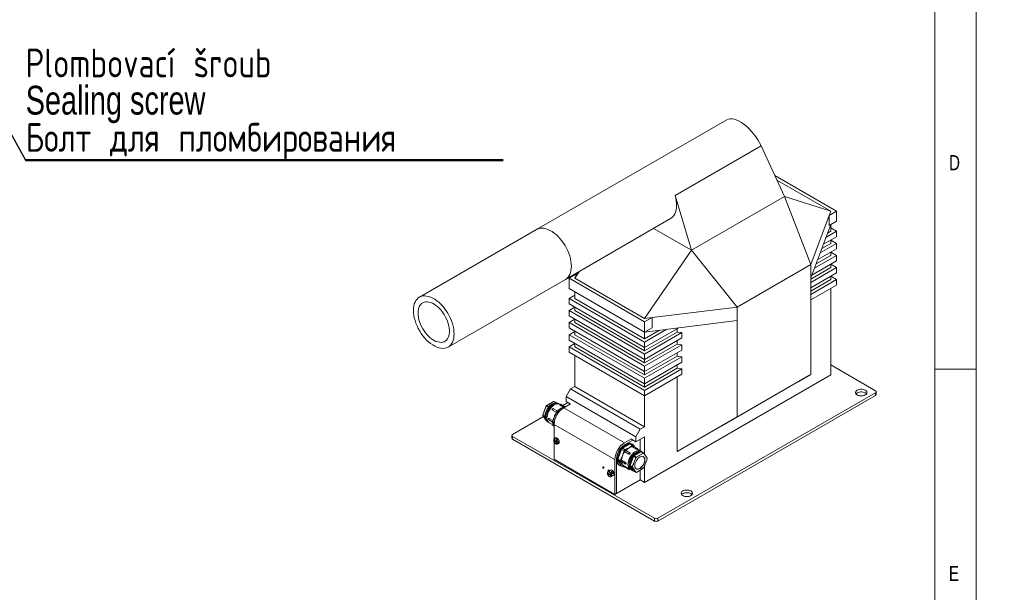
# Model space of a CAD drawing. Header units: millimetres. Extents: x 5 to 582, y 5 to 292.
# Tile 6 of 8: x 299 to 418, y 71 to 141. Entities that reach past the tile are written whole.
import ezdxf

# ---------------------------------------------------------------- set-up
doc = ezdxf.new("R2010")
doc.units = ezdxf.units.MM
doc.layers.add('KÓTY_DO_VÝKRESŮ_NA_WEB', color=7, linetype='Continuous', lineweight=40)
doc.styles.add('SLDTEXTSTYLE0', font='TXT', dxfattribs={"width": 0.75})
doc.styles.add('SLDTEXTSTYLE4', font='TXT', dxfattribs={"width": 0.75, "bigfont": 'bigfont'})
doc.dimstyles.new('SLDDIMSTYLE2', dxfattribs={"dimtxt": 0.18, "dimasz": 4, "dimexe": 0, "dimexo": 0.0625, "dimgap": 0, "dimtad": 0, "dimtih": 1, "dimtoh": 1, "dimdec": 0, "dimrnd": 1e-09, "dimzin": 0, "dimdsep": 46, "dimtxsty": 'Standard', "dimsah": 1, "dimcen": 0.09, "dimadec": 0, "dimazin": 0, "dimtfac": 4, "dimtdec": 0, "dimtofl": 0, "dimtmove": 0, "dimatfit": 3, "dimfxl": 1, "dimfrac": 2, "dimtolj": 1, "dimtzin": 0, "dimarcsym": 0})

# ---------------------------------------------------------------- blocks, each defined once
blk = doc.blocks.new('SW_NOTE_5')
at = {"layer": 'KÓTY_DO_VÝKRESŮ_NA_WEB', "color": 0}
for p, q in [((0, 0), (58.06, 0)), ((58.06, 0), (0, 0)), ((0, 0), (58.06, 0)), ((58.06, 0), (0, 0)), ((0, 0), (58.06, 0)), ((58.06, 0), (0, 0))]:
    blk.add_line(p, q, dxfattribs=at)
at = {"layer": 'KÓTY_DO_VÝKRESŮ_NA_WEB', "color": 0, "char_height": 3.5, "attachment_point": 1}
for s, insert, style in [('Plombovací šroub', (0.02, 13.57), 'SLDTEXTSTYLE4'), ('Sealing screw', (0.02, 9.05), 'SLDTEXTSTYLE0'), ('\\M+18441\\M+18480\\M+1847C\\M+18484 \\M+18474\\M+1847C\\M+18491 \\M+18481\\M+1847C\\M+18480\\M+1847D\\M+18471\\M+18479\\M+18482\\M+18480\\M+18472\\M+18470\\M+1847E\\M+18479\\M+18491', (0.02, 4.52), 'SLDTEXTSTYLE4')]:
    blk.add_mtext(s, dxfattribs=dict(at, insert=insert, style=style))

msp = doc.modelspace()

# ---------------------------------------------------------------- linework, layer by layer
at = {"color": 7, "linetype": 'Continuous', "lineweight": 0}
for p, q in [((415, 5), (415, 292)), ((410, 287), (410, 10)), ((410, 98.5), (415, 98.5))]:
    msp.add_line(p, q, dxfattribs=at)
at = {"color": 7, "linetype": 'Continuous', "lineweight": 15}
for p, q in [((384.703, 128.822), (361.572, 115.469)), ((378.404, 119.61), (388.876, 125.655)), ((391.712, 119.478), (388.876, 125.655)), ((390.54, 122.032), (398.041, 117.702)), ((397.334, 117.702), (390.795, 121.477)), ((378.404, 119.61), (380.399, 112.947)), ((391.712, 119.478), (380.399, 112.947)), ((391.712, 119.478), (394.923, 111.208)), ((397.334, 117.702), (391.712, 119.478)), ((397.334, 117.702), (397.141, 117.182)), ((397.141, 117.182), (398.041, 117.702)), ((398.041, 117.702), (398.041, 116.477)), ((365.072, 109.406), (377.87, 116.795)), ((394.923, 111.208), (397.141, 117.182)), ((397.141, 117.182), (397.141, 115.957)), ((397.141, 115.957), (398.041, 116.477)), ((361.572, 115.469), (347.317, 107.239)), ((380.399, 112.947), (375.802, 115.601)), ((394.923, 109.575), (397.334, 116.069)), ((396.755, 114.51), (398.041, 115.252)), ((396.948, 115.029), (397.334, 115.252)), ((397.334, 116.069), (397.334, 116.069)), ((397.334, 116.069), (397.334, 115.252)), ((397.334, 115.66), (398.041, 115.252)), ((398.041, 115.252), (398.041, 114.599)), ((396.061, 112.639), (398.041, 113.782)), ((396.254, 113.159), (397.334, 113.782)), ((396.447, 113.679), (398.041, 114.599)), ((397.334, 114.191), (397.334, 113.782)), ((397.334, 114.191), (398.041, 113.782)), ((398.041, 113.782), (398.041, 113.129)), ((380.399, 112.947), (374.706, 104.639)), ((385.956, 106.031), (380.399, 112.947)), ((395.752, 111.808), (398.041, 113.129)), ((397.334, 112.721), (397.334, 112.313)), ((397.334, 112.721), (398.041, 112.313)), ((395.058, 109.937), (398.041, 111.659)), ((395.367, 110.769), (398.041, 112.313)), ((395.559, 111.288), (397.334, 112.313)), ((398.041, 112.313), (398.041, 111.659)), ((366.807, 110.408), (366.221, 109.538)), ((366.414, 110.057), (366.472, 110.215)), ((385.956, 106.031), (394.923, 111.208)), ((394.923, 111.208), (394.923, 109.575)), ((394.923, 109.451), (397.334, 110.843)), ((394.923, 109.043), (398.041, 110.843)), ((394.923, 108.39), (398.041, 110.19)), ((397.334, 111.251), (397.334, 110.843)), ((397.334, 111.251), (398.041, 110.843)), ((398.041, 110.843), (398.041, 110.19)), ((350.817, 101.177), (365.072, 109.406)), ((366.414, 110.057), (365.514, 109.538)), ((365.514, 109.538), (374.706, 104.231)), ((365.514, 109.538), (365.514, 108.313)), ((366.221, 109.538), (366.414, 110.057)), ((366.221, 109.538), (374.706, 104.639)), ((394.923, 109.575), (394.923, 97.857)), ((394.923, 107.982), (397.334, 109.373)), ((394.923, 107.573), (398.041, 109.373)), ((397.334, 109.781), (397.334, 109.373)), ((397.334, 109.781), (398.041, 109.373)), ((398.041, 109.373), (398.041, 108.72)), ((365.514, 108.313), (374.706, 103.006)), ((366.221, 107.088), (366.221, 107.905)), ((366.221, 107.905), (366.221, 107.905)), ((394.923, 106.92), (398.041, 108.72)), ((397.334, 108.312), (397.334, 97.778)), ((366.221, 107.496), (365.514, 107.088)), ((365.514, 107.088), (374.706, 101.781)), ((365.514, 107.088), (365.514, 106.435)), ((366.221, 107.088), (374.706, 102.19)), ((365.514, 106.435), (374.706, 101.128)), ((366.221, 106.026), (365.514, 105.618)), ((365.514, 105.618), (374.706, 100.312)), ((365.514, 105.618), (365.514, 104.965)), ((366.221, 105.618), (366.221, 106.027)), ((366.221, 105.618), (374.706, 100.72)), ((375.606, 104.751), (385.956, 106.031)), ((385.956, 106.031), (385.956, 104.398)), ((365.514, 104.965), (374.706, 99.658)), ((366.221, 104.557), (365.514, 104.148)), ((366.221, 104.148), (366.221, 104.557)), ((374.706, 104.639), (375.606, 104.751)), ((375.606, 104.751), (374.706, 104.231)), ((374.706, 103.006), (385.956, 104.398)), ((374.706, 103.006), (374.706, 104.231)), ((375.606, 103.526), (375.606, 104.751)), ((385.956, 104.398), (385.956, 92.68)), ((365.514, 104.148), (374.706, 98.842)), ((365.514, 104.148), (365.514, 103.495)), ((365.514, 103.495), (374.706, 98.189)), ((366.221, 103.087), (365.514, 102.679)), ((366.221, 104.148), (374.706, 99.25)), ((366.221, 102.679), (366.221, 103.087)), ((375.606, 103.526), (374.706, 103.006)), ((378.847, 103.518), (374.706, 101.128)), ((377.407, 103.34), (374.706, 101.781)), ((376.507, 103.229), (374.706, 102.19)), ((374.706, 103.006), (374.706, 103.006)), ((374.706, 102.19), (374.706, 103.006)), ((378.666, 103.006), (374.706, 100.72)), ((378.666, 103.414), (378.666, 103.006)), ((378.666, 103.006), (379.249, 102.934)), ((365.514, 102.679), (374.706, 97.372)), ((365.514, 102.679), (365.514, 102.025)), ((365.514, 102.025), (374.706, 96.719)), ((366.221, 102.679), (374.706, 97.78)), ((379.249, 102.934), (374.706, 100.312)), ((379.249, 102.281), (374.706, 99.658)), ((374.706, 101.128), (374.706, 101.781)), ((378.666, 101.944), (378.666, 101.536)), ((379.249, 102.934), (379.249, 102.281)), ((366.221, 101.617), (365.514, 101.209)), ((365.514, 101.209), (374.706, 95.902)), ((365.514, 101.209), (365.514, 100.556)), ((366.221, 101.209), (366.221, 101.617)), ((366.221, 101.209), (374.706, 96.31)), ((378.666, 101.536), (374.706, 99.25)), ((379.249, 101.464), (374.706, 98.842)), ((374.706, 100.72), (374.706, 101.128)), ((379.249, 100.811), (374.706, 98.189)), ((378.666, 101.536), (379.249, 101.464)), ((379.249, 101.464), (379.249, 100.811)), ((365.514, 100.556), (374.706, 95.249)), ((366.221, 96.391), (366.221, 100.148)), ((374.706, 99.658), (374.706, 100.312)), ((378.666, 100.066), (374.706, 97.78)), ((379.249, 99.995), (374.706, 97.372)), ((374.706, 99.25), (374.706, 99.658)), ((378.666, 100.475), (378.666, 100.066)), ((378.666, 100.066), (379.249, 99.995)), ((379.249, 99.995), (379.249, 99.341)), ((379.249, 99.341), (374.706, 96.719)), ((374.706, 98.189), (374.706, 98.842)), ((378.666, 98.596), (374.706, 96.31)), ((379.249, 98.525), (374.706, 95.902)), ((374.706, 97.78), (374.706, 98.189)), ((378.666, 99.005), (378.666, 98.596)), ((378.666, 98.596), (379.249, 98.525)), ((379.249, 98.525), (379.249, 97.872)), ((402.779, 95.86), (397.334, 99.003)), ((379.249, 97.872), (374.706, 95.249)), ((397.334, 97.778), (374.706, 84.716)), ((374.706, 96.719), (374.706, 97.372)), ((378.666, 97.535), (378.666, 88.471)), ((386.197, 92.82), (394.682, 97.718)), ((392.561, 96.493), (394.682, 97.718)), ((394.923, 97.857), (393.374, 96.962)), ((394.923, 97.857), (394.682, 97.718)), ((365.16, 95.167), (365.691, 96.085)), ((365.691, 96.085), (366.221, 96.391)), ((365.691, 96.085), (374.176, 91.187)), ((366.221, 96.391), (374.706, 91.493)), ((374.706, 96.31), (374.706, 96.719)), ((374.706, 95.249), (374.706, 95.902)), ((378.666, 88.471), (393.374, 96.962)), ((384.076, 91.595), (392.561, 96.493)), ((392.561, 96.493), (392.561, 96.493)), ((365.16, 95.167), (373.646, 90.268)), ((365.16, 94.554), (365.16, 95.167)), ((374.706, 91.493), (374.706, 95.249)), ((376.333, 80.348), (402.779, 95.615)), ((376.333, 80.021), (402.779, 95.288)), ((402.779, 95.288), (402.779, 95.615)), ((402.866, 95.411), (402.866, 95.737)), ((362.743, 94.01), (362.319, 92.917)), ((362.75, 94.004), (362.325, 92.911)), ((362.793, 94.073), (362.746, 94.016)), ((363.017, 93.85), (362.75, 94.004)), ((362.801, 94.071), (362.755, 94.013)), ((362.755, 94.013), (363.023, 93.858)), ((363.647, 94.568), (362.798, 94.078)), ((363.07, 93.916), (362.801, 94.071)), ((363.657, 94.567), (362.808, 94.077)), ((362.808, 94.077), (363.076, 93.923)), ((363.047, 93.887), (363.023, 93.858)), ((363.07, 93.916), (363.047, 93.887)), ((363.512, 93.509), (363.495, 93.525)), ((363.512, 93.509), (363.959, 93.252)), ((364.07, 93.416), (363.622, 93.674)), ((363.922, 94.414), (363.657, 94.567)), ((363.705, 94.566), (363.659, 94.571)), ((363.664, 94.569), (363.933, 94.414)), ((363.71, 94.565), (363.664, 94.569)), ((363.979, 94.41), (363.71, 94.565)), ((363.982, 94.409), (363.713, 94.564)), ((363.956, 94.412), (363.933, 94.414)), ((363.979, 94.41), (363.956, 94.412)), ((364.078, 93.425), (363.978, 93.302)), ((364.102, 93.423), (363.996, 93.291)), ((364.285, 93.545), (364.08, 93.427)), ((364.31, 93.543), (364.102, 93.423)), ((364.102, 93.423), (364.31, 93.303)), ((364.25, 94.292), (364.144, 94.354)), ((364.435, 94.201), (364.398, 94.222)), ((364.428, 94.12), (364.854, 93.874)), ((364.983, 93.949), (364.541, 94.204)), ((364.624, 93.76), (364.578, 93.741)), ((364.761, 94.078), (365.373, 94.431)), ((364.994, 93.955), (364.789, 93.837)), ((365.022, 93.954), (364.814, 93.834)), ((364.873, 93.796), (365.708, 94.278)), ((364.873, 93.796), (372.262, 89.53)), ((365.114, 93.949), (365.009, 93.958)), ((365.022, 93.954), (365.084, 93.918)), ((365.128, 93.944), (365.022, 93.954)), ((365.128, 93.944), (365.129, 93.944)), ((365.16, 94.554), (365.674, 94.258)), ((358.655, 90.553), (362.405, 92.718)), ((362.318, 92.91), (362.318, 92.848)), ((362.321, 92.836), (362.663, 92.35)), ((362.592, 92.746), (362.323, 92.902)), ((362.323, 92.902), (362.323, 92.84)), ((362.323, 92.84), (362.592, 92.684)), ((362.325, 92.911), (362.593, 92.756)), ((362.593, 92.678), (362.325, 92.832)), ((362.325, 92.832), (362.66, 92.356)), ((362.592, 92.746), (362.592, 92.715)), ((362.592, 92.715), (362.592, 92.684)), ((363.063, 92.317), (363.522, 92.052)), ((363.562, 92.229), (363.116, 92.487)), ((363.624, 92.389), (363.523, 92.127)), ((363.64, 92.374), (363.537, 92.107)), ((363.624, 92.389), (363.624, 92.389)), ((363.978, 93.302), (363.877, 93.04)), ((363.996, 93.291), (363.893, 93.024)), ((363.996, 93.291), (364.207, 93.17)), ((378.666, 88.471), (385.956, 92.68)), ((384.076, 91.595), (386.197, 92.82)), ((386.197, 92.82), (385.956, 92.68)), ((362.859, 92.127), (362.965, 92.066)), ((363.099, 91.972), (363.706, 91.622)), ((363.522, 92.124), (363.522, 91.989)), ((363.522, 91.664), (363.706, 91.557)), ((363.527, 91.974), (363.63, 91.827)), ((363.537, 92.107), (363.721, 92)), ((363.537, 92.107), (363.537, 91.965)), ((363.537, 91.965), (363.709, 91.866)), ((363.537, 91.965), (363.64, 91.818)), ((363.706, 91.775), (371.096, 87.509)), ((363.706, 90.024), (363.706, 91.775)), ((374.176, 91.187), (373.646, 90.268)), ((374.706, 91.493), (374.176, 91.187)), ((358.567, 90.43), (358.567, 90.104)), ((375.908, 80.348), (358.655, 90.308)), ((358.655, 90.308), (358.655, 89.981)), ((358.655, 89.981), (375.908, 80.021)), ((363.671, 89.836), (364.212, 89.524)), ((364.056, 89.63), (363.685, 89.844)), ((363.828, 90.125), (363.742, 90.062)), ((372.262, 89.53), (373.098, 90.012)), ((373.275, 89.87), (372.262, 89.285)), ((373.098, 89.972), (373.646, 89.656)), ((373.646, 89.656), (374.706, 90.268)), ((373.646, 90.268), (373.646, 89.656)), ((374.158, 88.588), (374.158, 89.952)), ((374.706, 88.127), (374.706, 90.268)), ((363.685, 89.746), (364.056, 89.532)), ((363.706, 87.53), (363.706, 89.62)), ((364.13, 89.39), (364.228, 89.433)), ((371.902, 88.728), (371.442, 87.543)), ((372.008, 88.86), (371.902, 88.728)), ((372.22, 88.544), (371.902, 88.728)), ((372.927, 89.39), (372.008, 88.86)), ((372.326, 88.676), (372.008, 88.86)), ((372.22, 88.544), (372.326, 88.676)), ((372.371, 88.62), (372.281, 88.509)), ((372.326, 88.676), (372.533, 88.795)), ((372.569, 88.734), (372.371, 88.62)), ((372.907, 88.314), (372.412, 88.6)), ((373.033, 89.381), (372.927, 89.39)), ((373.245, 89.207), (372.927, 89.39)), ((373.351, 89.197), (373.033, 89.381)), ((373.038, 89.087), (373.245, 89.207)), ((373.271, 89.14), (373.073, 89.026)), ((373.217, 89.363), (373.118, 89.42)), ((373.218, 89.046), (373.713, 88.76)), ((373.245, 89.207), (373.351, 89.197)), ((373.361, 89.132), (373.271, 89.14)), ((373.825, 88.845), (373.33, 89.13)), ((373.383, 89.1), (373.361, 89.132)), ((373.451, 89.061), (373.362, 89.187)), ((374.248, 88.536), (373.875, 88.752)), ((363.706, 87.53), (371.096, 83.264)), ((371.096, 83.264), (371.096, 87.509)), ((371.308, 87.631), (371.308, 83.386)), ((371.76, 87.359), (371.442, 87.543)), ((371.442, 87.543), (371.442, 87.402)), ((371.442, 87.402), (371.902, 86.748)), ((371.76, 87.218), (371.442, 87.402)), ((371.76, 87.359), (371.864, 87.626)), ((371.93, 87.603), (371.831, 87.348)), ((372.4, 87.127), (371.905, 87.413)), ((372.116, 88.277), (372.22, 88.544)), ((372.281, 88.509), (372.182, 88.254)), ((372.302, 88.435), (372.797, 88.15)), ((372.939, 86.784), (373.363, 87.877)), ((373.208, 86.629), (373.632, 87.722)), ((373.658, 87.713), (373.234, 86.619)), ((373.632, 87.722), (373.363, 87.877)), ((373.368, 87.886), (373.392, 87.915)), ((373.368, 87.886), (373.637, 87.731)), ((373.392, 87.915), (373.415, 87.944)), ((373.684, 87.789), (373.415, 87.944)), ((373.422, 87.95), (374.27, 88.44)), ((373.422, 87.95), (373.691, 87.795)), ((373.637, 87.731), (373.684, 87.789)), ((373.705, 87.77), (373.658, 87.713)), ((373.691, 87.795), (374.539, 88.285)), ((374.553, 88.26), (373.705, 87.77)), ((374.539, 88.285), (374.27, 88.44)), ((374.278, 88.442), (374.546, 88.287)), ((374.278, 88.442), (374.301, 88.44)), ((374.301, 88.44), (374.324, 88.438)), ((374.593, 88.282), (374.324, 88.438)), ((374.596, 88.282), (374.327, 88.437)), ((374.489, 88.382), (374.383, 88.443)), ((374.546, 88.287), (374.593, 88.282)), ((374.6, 88.256), (374.553, 88.26)), ((375.024, 87.652), (374.6, 88.256)), ((374.6, 86.497), (375.024, 87.591)), ((375.026, 87.672), (374.602, 88.276)), ((374.604, 86.498), (375.028, 87.591)), ((375.024, 87.591), (375.024, 87.652)), ((375.03, 87.599), (375.03, 87.661)), ((370.586, 86.209), (370.518, 86.17)), ((371.618, 86.822), (371.717, 86.765)), ((371.76, 87.218), (371.76, 87.359)), ((371.864, 87.07), (371.76, 87.218)), ((371.831, 87.348), (371.831, 87.229)), ((371.831, 87.229), (371.93, 87.088)), ((371.852, 87.243), (372.347, 86.957)), ((372.22, 86.564), (371.902, 86.748)), ((372.22, 86.564), (372.116, 86.711)), ((372.171, 86.735), (372.949, 86.286)), ((372.182, 86.729), (372.281, 86.588)), ((372.234, 86.56), (372.339, 86.55)), ((372.281, 86.588), (372.32, 86.585)), ((372.312, 86.59), (372.807, 86.304)), ((372.354, 86.554), (372.364, 86.559)), ((373.206, 86.619), (372.937, 86.774)), ((372.937, 86.743), (372.937, 86.774)), ((372.937, 86.712), (372.937, 86.743)), ((372.937, 86.712), (373.206, 86.557)), ((372.939, 86.784), (373.208, 86.629)), ((373.208, 86.55), (372.939, 86.705)), ((373.363, 86.102), (372.939, 86.705)), ((373.097, 86.216), (373.203, 86.155)), ((373.206, 86.557), (373.206, 86.619)), ((373.632, 85.947), (373.208, 86.55)), ((373.234, 86.619), (373.234, 86.557)), ((373.234, 86.557), (373.658, 85.954)), ((373.701, 85.94), (374.549, 86.43)), ((373.705, 85.95), (374.553, 86.439)), ((374.158, 85.032), (374.158, 86.205)), ((374.553, 86.439), (374.6, 86.497)), ((374.555, 86.435), (374.601, 86.493)), ((374.706, 84.716), (374.706, 86.761)), ((370.178, 85.884), (370.637, 85.619)), ((370.178, 85.802), (370.242, 85.839)), ((370.178, 85.786), (370.637, 85.521)), ((370.242, 85.839), (370.241, 85.848)), ((370.242, 85.839), (370.73, 85.557)), ((370.344, 86.069), (370.247, 86.014)), ((370.597, 85.407), (370.694, 85.463)), ((370.73, 85.655), (370.666, 85.619)), ((370.666, 85.521), (370.73, 85.557)), ((370.868, 85.564), (370.936, 85.603)), ((371.308, 83.386), (374.158, 85.032)), ((373.363, 86.102), (373.632, 85.947)), ((373.366, 86.1), (373.634, 85.945)), ((373.642, 85.942), (373.689, 85.938)), ((373.658, 85.954), (373.705, 85.95)), ((374.158, 85.032), (374.706, 84.716)), ((371.308, 83.386), (371.096, 83.264)), ((375.908, 80.021), (375.908, 80.348)), ((376.333, 80.348), (376.333, 80.021))]:
    msp.add_line(p, q, dxfattribs=at)
at = {"color": 7, "linetype": 'Continuous', "lineweight": 15, "flags": 128}
for points in [[(378.404, 119.61), (378.489, 119.29), (378.549, 118.975), (378.585, 118.67), (378.595, 118.376), (378.581, 118.096), (378.542, 117.835), (378.477, 117.593), (378.389, 117.374), (378.278, 117.181), (378.145, 117.014), (377.992, 116.875), (377.87, 116.795)], [(361.572, 115.469), (361.617, 115.493), (361.807, 115.572), (362.013, 115.619), (362.232, 115.632), (362.462, 115.614), (362.702, 115.562), (362.947, 115.479), (363.197, 115.364), (363.447, 115.219), (363.697, 115.046), (363.942, 114.846), (364.182, 114.621), (364.412, 114.374), (364.631, 114.107), (364.837, 113.823), (365.027, 113.524), (365.2, 113.215), (365.353, 112.897), (365.486, 112.575), (365.596, 112.252), (365.683, 111.93), (365.746, 111.613), (365.784, 111.305), (365.797, 111.009), (365.784, 110.727), (365.746, 110.463), (365.683, 110.219), (365.596, 109.997), (365.486, 109.801), (365.353, 109.632), (365.2, 109.492), (365.072, 109.406)], [(365.797, 111.009), (365.784, 111.305), (365.746, 111.613), (365.683, 111.93), (365.596, 112.252), (365.486, 112.575), (365.353, 112.897), (365.2, 113.215), (365.027, 113.524), (364.837, 113.823), (364.631, 114.107), (364.412, 114.374), (364.182, 114.621), (363.942, 114.846), (363.697, 115.046), (363.447, 115.219), (363.197, 115.364), (362.947, 115.479), (362.702, 115.562), (362.462, 115.614), (362.232, 115.632), (362.013, 115.619), (361.807, 115.572), (361.617, 115.493), (361.572, 115.469)], [(365.072, 109.406), (365.2, 109.492), (365.353, 109.632), (365.486, 109.801), (365.596, 109.997), (365.683, 110.219), (365.746, 110.463), (365.784, 110.727), (365.797, 111.009)], [(346.592, 105.637), (346.605, 105.919), (346.643, 106.183), (346.705, 106.427), (346.792, 106.648), (346.903, 106.844), (347.035, 107.013), (347.189, 107.154), (347.362, 107.264), (347.552, 107.343), (347.758, 107.389), (347.977, 107.403), (348.207, 107.384), (348.446, 107.333), (348.692, 107.249), (348.941, 107.135), (349.192, 106.99), (349.441, 106.817), (349.687, 106.617), (349.926, 106.392), (350.157, 106.145), (350.376, 105.878), (350.582, 105.593), (350.772, 105.295), (350.945, 104.986), (351.098, 104.668), (351.231, 104.346), (351.341, 104.022), (351.428, 103.7), (351.491, 103.384), (351.529, 103.076), (351.542, 102.779), (351.529, 102.498), (351.491, 102.233), (351.428, 101.989), (351.341, 101.768), (351.231, 101.572), (351.098, 101.403), (350.945, 101.262), (350.772, 101.152), (350.582, 101.074), (350.376, 101.027), (350.157, 101.013), (349.926, 101.032), (349.687, 101.083), (349.441, 101.167), (349.192, 101.281), (348.941, 101.426), (348.692, 101.599), (348.446, 101.8), (348.207, 102.024), (347.977, 102.271), (347.758, 102.538), (347.552, 102.823), (347.362, 103.121), (347.189, 103.431), (347.035, 103.748), (346.903, 104.07), (346.792, 104.394), (346.705, 104.716), (346.643, 105.032), (346.605, 105.34), (346.592, 105.637)], [(347.158, 105.31), (347.17, 105.554), (347.207, 105.781), (347.269, 105.987), (347.353, 106.17), (347.461, 106.327), (347.589, 106.457), (347.736, 106.557), (347.901, 106.627), (348.081, 106.665), (348.274, 106.671), (348.477, 106.645), (348.688, 106.588), (348.903, 106.499), (349.121, 106.38), (349.338, 106.233), (349.552, 106.06), (349.759, 105.863), (349.958, 105.644), (350.144, 105.406), (350.317, 105.152), (350.473, 104.887), (350.611, 104.612), (350.729, 104.332), (350.825, 104.051), (350.899, 103.772), (350.948, 103.498), (350.973, 103.234), (350.973, 102.982), (350.948, 102.746), (350.899, 102.529), (350.825, 102.335), (350.729, 102.164), (350.611, 102.021), (350.473, 101.905), (350.317, 101.82), (350.144, 101.766), (349.958, 101.744), (349.759, 101.754), (349.552, 101.796), (349.338, 101.869), (349.121, 101.973), (348.903, 102.106), (348.688, 102.266), (348.477, 102.452), (348.274, 102.66), (348.081, 102.889), (347.901, 103.135), (347.736, 103.395), (347.589, 103.666), (347.461, 103.943), (347.353, 104.224), (347.269, 104.505), (347.207, 104.782), (347.17, 105.052), (347.158, 105.31)], [(400.551, 95.921), (400.453, 95.85), (400.385, 95.769), (400.351, 95.68), (400.351, 95.59), (400.385, 95.502), (400.453, 95.42), (400.551, 95.349), (400.674, 95.293), (400.815, 95.254), (400.968, 95.234), (401.125, 95.234), (401.277, 95.254), (401.419, 95.293), (401.541, 95.349), (401.639, 95.42), (401.707, 95.502), (401.742, 95.59), (401.742, 95.68), (401.707, 95.769), (401.639, 95.85), (401.541, 95.921), (401.419, 95.977), (401.277, 96.016), (401.125, 96.037), (400.968, 96.037), (400.815, 96.016), (400.674, 95.977), (400.551, 95.921)], [(400.551, 95.594), (400.453, 95.523), (400.406, 95.472)], [(401.686, 95.472), (401.639, 95.523), (401.541, 95.594), (401.419, 95.651), (401.277, 95.69), (401.125, 95.71), (400.968, 95.71), (400.815, 95.69), (400.674, 95.651), (400.551, 95.594)], [(364.289, 94.267), (364.223, 94.307), (364.105, 94.345), (363.972, 94.351), (363.83, 94.325), (363.682, 94.268), (363.532, 94.182), (363.384, 94.068), (363.242, 93.929), (363.11, 93.771), (362.992, 93.596), (362.89, 93.41), (362.808, 93.217), (362.748, 93.023), (362.711, 92.834), (362.698, 92.654), (362.711, 92.489), (362.748, 92.342), (362.808, 92.218), (362.89, 92.12), (362.992, 92.051), (363.006, 92.045)], [(362.75, 94.004), (362.747, 94.006), (362.745, 94.007), (362.744, 94.009), (362.743, 94.01), (362.743, 94.01)], [(362.801, 94.071), (362.799, 94.072), (362.796, 94.073), (362.795, 94.074), (362.793, 94.074), (362.793, 94.073)], [(363.099, 91.972), (363.024, 92.027), (362.941, 92.126), (362.88, 92.251), (362.843, 92.4), (362.83, 92.567), (362.843, 92.749), (362.88, 92.94), (362.941, 93.136), (363.024, 93.33), (363.127, 93.519), (363.246, 93.695), (363.38, 93.856), (363.523, 93.995), (363.673, 94.111), (363.825, 94.198), (363.974, 94.256), (364.118, 94.282), (364.251, 94.275), (364.371, 94.237), (364.398, 94.222)], [(363.622, 93.674), (363.617, 93.677), (363.592, 93.677), (363.564, 93.664), (363.537, 93.638), (363.516, 93.604), (363.504, 93.568), (363.502, 93.534), (363.512, 93.509)], [(363.659, 94.571), (363.661, 94.57), (363.664, 94.569)], [(363.71, 94.565), (363.707, 94.566), (363.705, 94.566)], [(364.144, 94.354), (364.073, 94.386), (363.982, 94.409)], [(364.285, 93.545), (364.285, 93.545), (364.284, 93.545)], [(364.541, 94.204), (364.526, 94.209), (364.499, 94.204), (364.471, 94.185), (364.446, 94.155), (364.428, 94.12)], [(362.325, 92.832), (362.323, 92.834), (362.321, 92.836)], [(363.116, 92.487), (363.088, 92.466), (363.064, 92.434), (363.048, 92.398), (363.042, 92.363), (363.048, 92.334), (363.063, 92.317)], [(363.64, 92.374), (363.634, 92.378), (363.629, 92.381), (363.626, 92.385), (363.624, 92.387), (363.624, 92.389)], [(363.473, 91.757), (363.472, 91.755), (363.472, 91.75)], [(363.64, 91.818), (363.634, 91.823), (363.63, 91.827)], [(363.671, 89.836), (363.669, 89.849), (363.669, 89.856)], [(364.056, 89.63), (364.032, 89.712), (363.989, 89.792), (363.934, 89.859), (363.871, 89.908), (363.808, 89.932), (363.752, 89.929), (363.71, 89.898), (363.685, 89.844)], [(363.743, 90.062), (363.787, 90.083), (363.863, 90.084), (363.948, 90.05), (364.033, 89.986), (364.11, 89.897), (364.17, 89.791), (364.209, 89.68), (364.223, 89.574)], [(364.323, 89.623), (364.311, 89.727), (364.274, 89.835), (364.217, 89.94), (364.144, 90.031), (364.062, 90.1), (363.977, 90.141), (363.899, 90.151), (363.833, 90.128), (363.828, 90.125)], [(363.685, 89.746), (363.71, 89.664), (363.752, 89.585), (363.808, 89.517), (363.871, 89.469), (363.934, 89.445), (363.989, 89.448), (364.032, 89.478), (364.056, 89.532)], [(373.118, 89.42), (373.011, 89.467), (372.875, 89.49), (372.727, 89.481), (372.57, 89.44), (372.409, 89.369), (372.247, 89.268), (372.087, 89.14), (371.934, 88.988), (371.792, 88.817), (371.663, 88.628), (371.55, 88.428), (371.457, 88.221), (371.385, 88.011), (371.336, 87.804), (371.311, 87.605), (371.311, 87.417), (371.336, 87.246), (371.385, 87.096), (371.457, 86.969), (371.55, 86.87), (371.618, 86.822)], [(373.467, 89.052), (373.418, 89.156), (373.335, 89.27), (373.232, 89.355), (373.11, 89.409), (372.974, 89.433), (372.826, 89.424), (372.669, 89.383), (372.508, 89.312), (372.346, 89.211), (372.186, 89.083), (372.033, 88.931), (371.891, 88.759), (371.762, 88.571), (371.649, 88.371), (371.556, 88.164), (371.484, 87.954), (371.435, 87.747), (371.41, 87.547), (371.41, 87.36), (371.435, 87.189), (371.484, 87.038), (371.556, 86.912), (371.649, 86.813), (371.762, 86.742), (371.891, 86.703), (371.993, 86.695)], [(372.412, 88.6), (372.406, 88.603), (372.381, 88.603), (372.353, 88.59), (372.326, 88.564), (372.305, 88.53), (372.293, 88.494), (372.292, 88.46), (372.302, 88.435)], [(374.342, 88.464), (374.324, 88.481), (374.221, 88.551), (374.101, 88.589), (373.968, 88.595), (373.824, 88.569), (373.675, 88.512), (373.523, 88.424), (373.373, 88.309), (373.23, 88.169), (373.096, 88.009), (372.977, 87.832), (372.874, 87.644), (372.791, 87.45), (372.73, 87.254), (372.693, 87.063), (372.68, 86.881), (372.693, 86.713), (372.73, 86.565), (372.791, 86.44), (372.874, 86.341), (372.977, 86.272), (373.059, 86.241)], [(373.33, 89.13), (373.316, 89.135), (373.289, 89.13), (373.261, 89.111), (373.236, 89.081), (373.218, 89.046)], [(373.713, 88.76), (373.731, 88.796), (373.756, 88.825), (373.784, 88.844), (373.811, 88.849), (373.825, 88.845)], [(371.905, 87.413), (371.877, 87.392), (371.853, 87.36), (371.837, 87.324), (371.832, 87.289), (371.837, 87.26), (371.852, 87.243)], [(372.797, 88.15), (372.787, 88.175), (372.788, 88.208), (372.8, 88.244), (372.821, 88.278), (372.848, 88.304), (372.876, 88.318), (372.901, 88.317), (372.907, 88.314)], [(373.725, 88.37), (373.703, 88.361), (373.564, 88.288), (373.426, 88.187), (373.293, 88.06), (373.17, 87.913), (373.061, 87.75), (372.969, 87.576), (372.898, 87.396), (372.849, 87.217), (372.824, 87.044), (372.824, 86.883), (372.831, 86.822)], [(372.831, 86.805), (372.844, 86.985), (372.88, 87.174), (372.941, 87.367), (373.023, 87.56), (373.124, 87.746), (373.243, 87.921), (373.375, 88.08), (373.517, 88.218), (373.665, 88.332), (373.815, 88.419), (373.963, 88.476), (374.105, 88.502), (374.237, 88.495), (374.356, 88.457), (374.383, 88.443)], [(373.514, 86.75), (373.526, 86.9), (373.564, 87.059), (373.624, 87.219), (373.705, 87.375), (373.804, 87.52), (373.915, 87.648), (374.036, 87.753), (374.16, 87.832), (374.283, 87.882), (374.4, 87.899), (374.506, 87.884), (374.596, 87.837), (374.667, 87.76), (374.716, 87.656), (374.741, 87.53), (374.741, 87.386), (374.716, 87.231), (374.667, 87.071), (374.596, 86.912), (374.506, 86.761), (374.4, 86.624), (374.283, 86.506), (374.16, 86.413), (374.036, 86.349), (373.915, 86.315), (373.804, 86.314), (373.705, 86.345), (373.624, 86.408), (373.564, 86.498), (373.526, 86.614), (373.514, 86.75)], [(373.514, 86.766), (373.527, 86.629), (373.566, 86.514), (373.629, 86.424), (373.713, 86.365), (373.814, 86.338), (373.929, 86.346), (374.052, 86.387), (374.178, 86.459), (374.301, 86.56), (374.415, 86.685), (374.517, 86.829), (374.601, 86.986), (374.664, 87.148), (374.703, 87.308), (374.716, 87.46), (374.703, 87.597), (374.664, 87.712), (374.601, 87.802), (374.517, 87.861), (374.415, 87.888), (374.301, 87.88), (374.178, 87.84), (374.122, 87.811)], [(375.028, 87.591), (375.028, 87.591), (375.028, 87.591), (375.026, 87.59), (375.024, 87.591)], [(369.756, 86.479), (369.75, 86.511), (369.736, 86.545), (369.714, 86.574), (369.688, 86.595), (369.663, 86.604), (369.641, 86.6), (369.626, 86.583), (369.621, 86.556), (369.626, 86.524), (369.641, 86.49), (369.663, 86.461), (369.688, 86.44), (369.714, 86.431), (369.736, 86.435), (369.75, 86.452), (369.756, 86.479)], [(370.406, 86.103), (370.401, 86.136), (370.386, 86.17), (370.365, 86.199), (370.339, 86.22), (370.313, 86.229), (370.291, 86.224), (370.277, 86.208), (370.272, 86.181), (370.277, 86.148), (370.291, 86.115), (370.313, 86.085), (370.337, 86.066)], [(370.586, 86.209), (370.594, 86.213), (370.662, 86.225), (370.741, 86.203), (370.822, 86.148), (370.897, 86.067), (370.957, 85.969), (370.996, 85.864), (371.009, 85.763)], [(372.347, 86.957), (372.332, 86.975), (372.327, 87.003), (372.332, 87.038), (372.348, 87.075), (372.372, 87.106), (372.4, 87.127)], [(373.365, 86.1), (373.275, 86.122), (373.193, 86.161), (373.12, 86.217), (373.059, 86.289), (373.009, 86.375), (372.972, 86.475), (372.948, 86.587), (372.938, 86.708)], [(374.553, 86.439), (374.554, 86.438), (374.555, 86.436), (374.555, 86.435), (374.555, 86.435)], [(374.6, 86.497), (374.602, 86.497), (374.603, 86.497), (374.604, 86.498), (374.604, 86.498)], [(374.601, 86.493), (374.601, 86.493), (374.601, 86.494), (374.601, 86.495), (374.6, 86.497)], [(370.178, 85.9), (370.208, 85.977), (370.263, 86.021), (370.337, 86.028), (370.422, 85.996), (370.507, 85.93), (370.581, 85.837), (370.637, 85.729), (370.666, 85.619)], [(370.637, 85.619), (370.609, 85.722), (370.557, 85.823), (370.487, 85.91), (370.408, 85.972), (370.329, 86.001), (370.259, 85.996), (370.207, 85.955), (370.178, 85.884)], [(370.178, 85.786), (370.207, 85.682), (370.259, 85.581), (370.329, 85.495), (370.408, 85.433), (370.487, 85.403), (370.557, 85.409), (370.609, 85.45), (370.637, 85.521)], [(370.666, 85.521), (370.637, 85.444), (370.597, 85.407)], [(379.338, 83.675), (379.24, 83.604), (379.172, 83.522), (379.137, 83.434), (379.137, 83.344), (379.172, 83.255), (379.24, 83.174), (379.338, 83.103), (379.461, 83.047), (379.602, 83.008), (379.755, 82.987), (379.911, 82.987), (380.064, 83.008), (380.205, 83.047), (380.328, 83.103), (380.426, 83.174), (380.494, 83.255), (380.529, 83.344), (380.529, 83.434), (380.494, 83.522), (380.426, 83.604), (380.328, 83.675), (380.205, 83.731), (380.064, 83.77), (379.911, 83.791), (379.755, 83.791), (379.602, 83.77), (379.461, 83.731), (379.338, 83.675)], [(379.338, 83.348), (379.24, 83.277), (379.193, 83.226)], [(380.473, 83.226), (380.426, 83.277), (380.328, 83.348), (380.205, 83.404), (380.064, 83.444), (379.911, 83.464), (379.755, 83.464), (379.602, 83.444), (379.461, 83.404), (379.338, 83.348)]]:
    msp.add_lwpolyline(points, dxfattribs=at)
at = {"color": 7, "linetype": 'Continuous', "lineweight": 15}
for centre, radius, start, end in [((402.732, 95.737), 0.131, 290.78342, 69.21658), ((402.716, 95.425), 0.151, 294.37466, 354.3052), ((364.574, 92.616), 1.986, 141.47407, 176.11457), ((362.762, 94.003), 0.02, 141.20543, 158.79432), ((362.748, 94.006), 0.0101, 47.89856, 99.75907), ((362.781, 93.992), 0.0342, 141.2895, 158.7105), ((362.808, 94.061), 0.02, 119.99731, 141.20543), ((362.802, 94.069), 0.0101, 54.38242, 114.30712), ((362.822, 94.055), 0.026, 121.1059, 142.02127), ((364.451, 92.692), 1.618, 118.47584, 181.52954), ((364.681, 92.573), 2.097, 141.20705, 142.36685), ((363.05, 93.837), 0.034, 141.26937, 150.33987), ((364.652, 92.596), 2.06, 140.03373, 141.20724), ((363.093, 93.897), 0.0295, 131.39814, 141.36828), ((364.036, 93.24), 1.178, 95.20563, 144.789), ((363.572, 93.588), 0.1, 60.00269, 180), ((363.572, 93.588), 0.1, 180, 218.637), ((363.657, 94.551), 0.02, 84.89048, 119.99731), ((363.651, 94.559), 0.0101, 54.38242, 114.30712), ((363.663, 94.557), 0.0123, 87.64224, 122.34928), ((363.703, 94.546), 0.02, 60.00269, 84.89048), ((366.221, 91.67), 2.517, 122.38686, 177.61314), ((363.71, 94.558), 0.00707, 60.33067, 85.35646), ((363.932, 94.404), 0.0099, 85.66105, 106.33709), ((363.909, 93.884), 0.529, 84.90167, 87.80503), ((363.911, 93.907), 0.506, 81.91034, 84.90114), ((363.978, 94.403), 0.00705, 59.42909, 85.37958), ((364.295, 93.522), 0.0251, 54.38242, 114.30712), ((364.491, 94.118), 0.1, 60.00269, 159.57367), ((365.205, 92.539), 1.353, 120.10497, 126.54837), ((365.086, 92.744), 1.115, 114.19863, 120.10242), ((364.8, 93.815), 0.0239, 52.67196, 116.7049), ((362.338, 92.91), 0.02, 158.79432, 180), ((362.328, 92.911), 0.0101, 185.6948, 245.62534), ((362.338, 92.848), 0.02, 180, 215.10067), ((362.328, 92.849), 0.0101, 185.6948, 245.62534), ((362.329, 92.92), 0.0101, 200.26329, 252.1043), ((362.35, 92.901), 0.026, 157.97884, 178.89185), ((362.336, 92.839), 0.0123, 177.64852, 212.3492), ((363.193, 92.628), 0.602, 174.9969, 236.29997), ((363.835, 92.715), 1.243, 178.34955, 179.99314), ((362.615, 92.746), 0.0227, 167.75907, 179.63237), ((363.774, 92.715), 1.182, 179.99279, 181.69266), ((362.607, 92.684), 0.0152, 179.45044, 194.98331), ((363.113, 92.404), 0.1, 118.37641, 180), ((363.113, 92.404), 0.1, 180, 240.00269), ((365.6, 91.993), 2.005, 158.74865, 164.01103), ((365.759, 91.931), 2.176, 153.49433, 158.76239), ((363.9, 93.048), 0.0254, 200.26329, 252.1043), ((363.572, 91.75), 0.1, 180, 240.00269), ((363.565, 91.713), 0.0651, 157.0873, 228.6771), ((358.717, 90.119), 0.151, 185.6948, 245.62534), ((358.702, 90.43), 0.131, 110.78342, 249.21658), ((364.041, 89.551), 0.184, 298.88555, 7.34118), ((363.851, 89.573), 0.364, 352.2681, 7.7319), ((364.134, 89.6), 0.191, 299.49444, 6.98558), ((373.611, 87.404), 2.517, 122.38686, 177.61314), ((373.371, 87.542), 2.066, 122.4764, 177.5236), ((373.833, 87.344), 1.879, 132.29531, 138.56956), ((372.492, 88.731), 0.0768, 2.60548, 57.39452), ((373.57, 87.643), 1.481, 120.38331, 132.54904), ((373.319, 88.077), 0.98, 104.54787, 120.58059), ((372.997, 89.022), 0.0768, 2.60548, 57.39452), ((373.237, 88.376), 0.67, 91.6897, 104.1782), ((373.775, 88.758), 0.1, 0, 60.00269), ((373.775, 88.758), 0.1, 337.9832, 0), ((371.959, 87.792), 0.191, 240.10954, 261.22207), ((373.427, 87.312), 1.525, 168.97756, 176.18915), ((373.803, 87.235), 1.909, 158.6208, 168.88704), ((374.083, 87.13), 2.208, 149.41214, 158.72818), ((372.211, 88.442), 0.191, 240.10954, 261.22207), ((374.098, 87.124), 2.224, 143.85843, 149.46549), ((372.857, 88.228), 0.1, 31.88194, 60.00269), ((374.919, 86.644), 1.986, 141.47407, 176.11457), ((373.395, 87.865), 0.0339, 150.26104, 158.73607), ((373.395, 87.865), 0.034, 141.26937, 150.33987), ((373.438, 87.925), 0.0295, 131.39814, 141.36828), ((374.381, 87.268), 1.178, 95.20563, 144.789), ((373.433, 87.931), 0.0224, 120.32228, 131.48643), ((373.664, 87.709), 0.0342, 141.2895, 158.7105), ((373.67, 87.788), 0.0763, 240.10954, 261.22207), ((373.599, 87.665), 0.0763, 38.77055, 59.89559), ((373.704, 87.773), 0.026, 121.1059, 142.02127), ((373.645, 87.723), 0.0763, 38.77055, 59.89559), ((373.674, 87.769), 0.0307, 2.60548, 57.39452), ((374.278, 88.427), 0.0154, 106.12109, 120.47042), ((374.277, 88.432), 0.0099, 85.66105, 106.33709), ((374.323, 88.431), 0.00705, 59.42909, 85.37958), ((374.254, 87.974), 0.468, 23.17585, 81.04967), ((374.546, 88.274), 0.0123, 87.64224, 122.34928), ((374.523, 88.259), 0.0307, 2.60548, 57.39452), ((374.533, 88.269), 0.0217, 336.02383, 53.97678), ((374.58, 88.265), 0.0217, 336.02383, 53.97678), ((374.592, 88.275), 0.00707, 60.33067, 85.35646), ((374.586, 88.264), 0.02, 35.10067, 60.00269), ((374.588, 88.267), 0.0166, 316.88143, 30.23219), ((375.013, 87.664), 0.016, 315.38305, 31.73057), ((375.02, 87.662), 0.0101, 294.37466, 354.3052), ((375.02, 87.6), 0.0101, 294.37466, 354.3052), ((375.01, 87.661), 0.02, 0, 35.10067), ((375.01, 87.599), 0.02, 338.79432, 0), ((371.886, 87.12), 0.0543, 246.02796, 323.97431), ((372.818, 87.306), 0.914, 185.96248, 193.77066), ((372.56, 87.235), 0.647, 193.13013, 214.28691), ((372.403, 87.131), 0.459, 214.61115, 239.69687), ((372.138, 86.761), 0.0543, 246.02796, 323.97431), ((372.355, 86.639), 0.0651, 157.0873, 228.6771), ((372.397, 87.044), 0.1, 240.00269, 301.4197), ((372.85, 86.353), 0.0651, 157.0873, 228.6771), ((372.857, 86.391), 0.1, 240.00269, 303.74792), ((373.48, 86.744), 0.651, 174.61616, 234.07166), ((372.96, 86.774), 0.0227, 167.75907, 179.63237), ((372.952, 86.712), 0.0152, 179.45044, 194.98331), ((372.967, 86.773), 0.0297, 158.65582, 167.91213), ((372.947, 86.711), 0.00976, 194.94883, 214.42999), ((373.232, 86.619), 0.026, 157.97884, 178.89185), ((373.22, 86.647), 0.0307, 242.60967, 297.39033), ((373.22, 86.585), 0.0307, 242.60967, 297.39033), ((373.218, 86.557), 0.0123, 177.64852, 212.3492), ((373.246, 86.695), 0.0763, 240.10954, 261.22207), ((373.217, 86.57), 0.0217, 246.02796, 323.97431), ((374.543, 86.438), 0.00986, 305.01333, 6.29885), ((374.539, 86.448), 0.02, 299.99731, 321.20543), ((374.586, 86.505), 0.02, 321.20543, 338.79432), ((370.404, 85.606), 0.329, 351.43091, 8.56909), ((370.842, 85.743), 0.168, 304.16563, 7.14655), ((373.369, 86.106), 0.00709, 214.65756, 238.77404), ((373.641, 85.966), 0.0217, 246.02796, 323.97431), ((373.638, 85.951), 0.00702, 214.53199, 239.77603), ((373.644, 85.962), 0.02, 240.00269, 264.89048), ((373.643, 85.958), 0.016, 268.26187, 344.6162), ((373.689, 85.954), 0.0166, 269.76019, 343.11787), ((373.691, 85.958), 0.02, 264.89048, 299.99731), ((373.695, 85.948), 0.00959, 304.05635, 7.25583), ((376.121, 80.757), 0.461, 242.60967, 297.39033), ((376.121, 80.431), 0.461, 242.60967, 297.39033)]:
    msp.add_arc(centre, radius, start, end, dxfattribs=at)
for centre, major_axis, ratio, start_param, end_param in [((386.761, 125.969), (-2.143, 2.797), 0.4693278, 4.2614814, 6.2217517), ((364.112, 93.388), (-0.033, 0.0385), 0.4107992, 5.4211104, 6.3599433), ((365.012, 93.908), (-0.011, 0.05), 0.6979109, 5.7151492, 6.5004661), ((365.102, 93.9), (0.0259, 0.0448), 0.7886538, 0.0000979, 0.3508532), ((364.022, 93.276), (0.0438, -0.0253), 0.0000671, 2.2027494, 3.141603), ((363.572, 92.116), (0.0499, -0.0093), 0.410685, 3.0648649, 4.0037186), ((363.572, 91.997), (0.0488, 0.0154), 0.6978515, 2.9243691, 3.7097673), ((372.335, 88.641), (-0.033, 0.0385), 0.4107992, 3.8503141, 5.4211104), ((373.236, 89.16), (-0.011, 0.05), 0.6979109, 4.1443529, 5.7151492), ((373.325, 89.152), (0.0259, 0.0448), 0.7886538, 4.7124869, 6.2832832), ((372.246, 88.529), (0.0438, -0.0253), 0.0000671, 0.631953, 2.2027494), ((371.796, 87.369), (0.0499, -0.0093), 0.410685, 4.0037186, 5.5745149), ((371.796, 87.249), (0.0488, 0.0154), 0.6978515, 3.7097673, 5.2805636), ((372.246, 86.609), (0.0259, 0.0448), 0.7886538, 3.1416905, 4.7124869), ((372.335, 86.601), (-0.011, 0.05), 0.6979109, 2.9243118, 3.6462777), ((370.606, 85.817), (0.036, 0.133), 0.5176381, 5.1899707, 5.8054887), ((370.606, 85.817), (0.133, -0.036), 0.5175895, 0.4775817, 1.0930997)]:
    msp.add_ellipse(centre, major_axis=major_axis, ratio=ratio, start_param=start_param, end_param=end_param, dxfattribs=at)
for points, knots in [([(364.395, 93.624), (364.378, 93.609), (364.345, 93.581), (364.303, 93.558), (364.283, 93.547)], [0, 0, 0, 0, 0.5259786, 1, 1, 1, 1]), ([(364.527, 93.709), (364.526, 93.709), (364.478, 93.667), (364.413, 93.608), (364.332, 93.557), (364.31, 93.543)], [0, 0, 0, 0, 0.00619425, 0.72237077, 1, 1, 1, 1]), ([(364.428, 94.12), (364.421, 94.124), (364.407, 94.133), (364.396, 94.145), (364.398, 94.15), (364.398, 94.152)], [0, 0, 0, 0, 0.3607502, 0.7214947, 1, 1, 1, 1]), ([(364.578, 93.741), (364.576, 93.741), (364.554, 93.732), (364.531, 93.723), (364.509, 93.715)], [0, 0, 0, 0, 0.0507831, 1, 1, 1, 1]), ([(364.814, 93.834), (364.79, 93.821), (364.701, 93.775), (364.599, 93.737), (364.527, 93.709), (364.527, 93.709)], [0, 0, 0, 0, 0.27762923, 0.99380575, 1, 1, 1, 1]), ([(364.789, 93.837), (364.787, 93.836), (364.763, 93.82), (364.708, 93.794), (364.652, 93.772), (364.624, 93.76)], [0, 0, 0, 0, 0.0384042, 0.5251034, 1, 1, 1, 1]), ([(363.066, 92.49), (363.07, 92.493), (363.079, 92.498), (363.097, 92.496), (363.11, 92.49), (363.116, 92.487)], [0, 0, 0, 0, 0.2704514, 0.7088216, 1, 1, 1, 1]), ([(363.672, 92.548), (363.667, 92.526), (363.654, 92.471), (363.635, 92.42), (363.623, 92.39)], [0, 0, 0, 0, 0.405027, 1, 1, 1, 1]), ([(363.731, 92.719), (363.731, 92.719), (363.713, 92.634), (363.689, 92.516), (363.651, 92.405), (363.64, 92.374)], [0, 0, 0, 0, 0.0061943, 0.7223708, 1, 1, 1, 1]), ([(363.893, 93.024), (363.88, 92.994), (363.834, 92.888), (363.774, 92.791), (363.731, 92.72), (363.731, 92.719)], [0, 0, 0, 0, 0.2776292, 0.9938057, 1, 1, 1, 1]), ([(363.876, 93.04), (363.876, 93.037), (363.86, 92.995), (363.839, 92.949), (363.815, 92.908), (363.812, 92.903)], [0, 0, 0, 0, 0.0518938, 0.8842097, 1, 1, 1, 1]), ([(363.64, 91.818), (363.651, 91.802), (363.679, 91.761), (363.696, 91.726), (363.706, 91.705)], [0, 0, 0, 0, 0.3963136, 1, 1, 1, 1]), ([(363.685, 89.844), (363.678, 89.849), (363.662, 89.86), (363.651, 89.879), (363.647, 89.893), (363.65, 89.899), (363.65, 89.901)], [0, 0, 0, 0, 0.2987849, 0.6928184, 0.9371328, 1, 1, 1, 1]), ([(363.671, 89.836), (363.67, 89.835), (363.661, 89.828), (363.652, 89.816), (363.647, 89.796), (363.652, 89.775), (363.668, 89.757), (363.681, 89.749), (363.685, 89.746)], [0, 0, 0, 0, 0.0346768, 0.2695572, 0.4085852, 0.6497772, 0.8908377, 1, 1, 1, 1]), ([(363.745, 90.06), (363.738, 90.056), (363.707, 90.039), (363.674, 89.984), (363.652, 89.933), (363.65, 89.903), (363.65, 89.901)], [0, 0, 0, 0, 0.13644028, 0.55120538, 0.96418292, 1, 1, 1, 1]), ([(363.652, 89.79), (363.655, 89.766), (363.664, 89.708), (363.704, 89.616), (363.766, 89.522), (363.844, 89.444), (363.93, 89.391), (364.016, 89.369), (364.084, 89.37), (364.118, 89.388), (364.128, 89.393)], [0, 0, 0, 0, 0.10097345, 0.24658696, 0.39269995, 0.54125298, 0.6951173, 0.82585411, 0.9475565, 1, 1, 1, 1]), ([(364.212, 89.622), (364.208, 89.62), (364.192, 89.614), (364.161, 89.609), (364.12, 89.609), (364.083, 89.617), (364.065, 89.626), (364.056, 89.63)], [0, 0, 0, 0, 0.0951627, 0.3301823, 0.566372, 0.8051331, 1, 1, 1, 1]), ([(364.056, 89.532), (364.057, 89.532), (364.068, 89.526), (364.093, 89.516), (364.134, 89.51), (364.176, 89.512), (364.2, 89.52), (364.212, 89.524)], [0, 0, 0, 0, 0.0203988, 0.2733833, 0.5204188, 0.7621415, 1, 1, 1, 1]), ([(372.533, 88.795), (372.558, 88.809), (372.646, 88.855), (372.748, 88.893), (372.82, 88.921), (372.821, 88.921)], [0, 0, 0, 0, 0.2776292, 0.9938057, 1, 1, 1, 1]), ([(372.821, 88.921), (372.821, 88.921), (372.87, 88.963), (372.935, 89.022), (373.015, 89.073), (373.038, 89.087)], [0, 0, 0, 0, 0.0061943, 0.7223708, 1, 1, 1, 1]), ([(373.846, 88.717), (373.838, 88.718), (373.823, 88.72), (373.792, 88.728), (373.76, 88.738), (373.732, 88.749), (373.718, 88.757), (373.713, 88.76)], [0, 0, 0, 0, 0.2141893, 0.4283703, 0.6427711, 0.8574223, 1, 1, 1, 1]), ([(373.867, 88.721), (373.867, 88.72), (373.868, 88.718), (373.86, 88.717), (373.85, 88.717), (373.846, 88.717)], [0, 0, 0, 0, 0.1131707, 0.647518, 1, 1, 1, 1]), ([(371.864, 87.626), (371.877, 87.656), (371.923, 87.763), (371.983, 87.86), (372.025, 87.931), (372.025, 87.931)], [0, 0, 0, 0, 0.2776292, 0.9938057, 1, 1, 1, 1]), ([(372.025, 87.931), (372.026, 87.932), (372.044, 88.017), (372.067, 88.135), (372.106, 88.246), (372.116, 88.277)], [0, 0, 0, 0, 0.0061943, 0.7223708, 1, 1, 1, 1]), ([(372.927, 88.187), (372.92, 88.179), (372.904, 88.163), (372.874, 88.146), (372.843, 88.139), (372.816, 88.14), (372.802, 88.147), (372.797, 88.15)], [0, 0, 0, 0, 0.2141893, 0.4283703, 0.6427711, 0.8574223, 1, 1, 1, 1]), ([(372.941, 88.28), (372.944, 88.274), (372.952, 88.26), (372.951, 88.233), (372.942, 88.207), (372.932, 88.193), (372.927, 88.187)], [0, 0, 0, 0, 0.2360522, 0.5233317, 0.8105419, 1, 1, 1, 1]), ([(372.025, 86.87), (372.025, 86.871), (371.983, 86.921), (371.923, 86.991), (371.877, 87.053), (371.864, 87.07)], [0, 0, 0, 0, 0.0061943, 0.7223708, 1, 1, 1, 1]), ([(372.116, 86.711), (372.106, 86.728), (372.067, 86.785), (372.044, 86.834), (372.026, 86.87), (372.025, 86.87)], [0, 0, 0, 0, 0.2776292, 0.9938057, 1, 1, 1, 1]), ([(372.4, 87.127), (372.408, 87.122), (372.424, 87.111), (372.444, 87.084), (372.459, 87.053), (372.467, 87.025), (372.468, 87.009), (372.468, 87.003)], [0, 0, 0, 0, 0.21458468, 0.42916596, 0.64382582, 0.85843386, 1, 1, 1, 1]), ([(372.468, 87.003), (372.467, 86.995), (372.466, 86.978), (372.458, 86.963), (372.45, 86.96), (372.449, 86.96)], [0, 0, 0, 0, 0.4358487, 0.8716806, 1, 1, 1, 1]), ([(370.178, 85.802), (370.177, 85.801), (370.174, 85.799), (370.172, 85.795), (370.173, 85.791), (370.175, 85.788), (370.177, 85.786), (370.178, 85.786)], [0, 0, 0, 0, 0.210583, 0.4211197, 0.6329959, 0.8478815, 1, 1, 1, 1]), ([(370.51, 86.135), (370.504, 86.132), (370.491, 86.125), (370.462, 86.113), (370.421, 86.1), (370.377, 86.085), (370.35, 86.074), (370.344, 86.069), (370.344, 86.069)], [0, 0, 0, 0, 0.1207664, 0.2429225, 0.4896034, 0.742428, 0.999551, 1, 1, 1, 1]), ([(370.445, 86.111), (370.447, 86.113), (370.463, 86.126), (370.489, 86.15), (370.52, 86.172), (370.541, 86.18), (370.548, 86.173), (370.541, 86.159), (370.526, 86.145), (370.515, 86.139), (370.51, 86.135)], [0, 0, 0, 0, 0.0294146, 0.19214264, 0.35739316, 0.52272421, 0.68543667, 0.84397598, 0.92225181, 1, 1, 1, 1]), ([(370.527, 86.147), (370.525, 86.146), (370.52, 86.144), (370.512, 86.139), (370.505, 86.134), (370.504, 86.132)], [0, 0, 0, 0, 0.3282833, 0.8243296, 1, 1, 1, 1]), ([(370.666, 85.619), (370.664, 85.618), (370.661, 85.616), (370.654, 85.615), (370.647, 85.615), (370.641, 85.617), (370.639, 85.618), (370.637, 85.619)], [0, 0, 0, 0, 0.210583, 0.4211197, 0.6329959, 0.8478815, 1, 1, 1, 1]), ([(370.637, 85.521), (370.639, 85.52), (370.643, 85.518), (370.65, 85.517), (370.657, 85.517), (370.662, 85.519), (370.665, 85.52), (370.666, 85.521)], [0, 0, 0, 0, 0.2190956, 0.4382576, 0.6555396, 0.8695052, 1, 1, 1, 1]), ([(370.834, 85.796), (370.828, 85.793), (370.816, 85.787), (370.791, 85.785), (370.759, 85.795), (370.723, 85.824), (370.692, 85.866), (370.671, 85.914), (370.664, 85.96), (370.671, 85.993), (370.686, 86.013), (370.701, 86.025), (370.721, 86.033), (370.75, 86.038), (370.79, 86.033), (370.836, 86.009), (370.871, 85.969), (370.888, 85.92), (370.886, 85.868), (370.87, 85.831), (370.851, 85.807), (370.84, 85.8), (370.834, 85.796)], [0, 0, 0, 0, 0.0301879, 0.0607231, 0.1223857, 0.1855841, 0.2498569, 0.3142905, 0.3776119, 0.4392344, 0.4696673, 0.4999739, 0.5302852, 0.5606787, 0.6224429, 0.685744, 0.7500263, 0.81434, 0.8776351, 0.9393068, 0.969756, 1, 1, 1, 1]), ([(370.812, 85.809), (370.817, 85.812), (370.827, 85.819), (370.844, 85.839), (370.859, 85.871), (370.863, 85.908), (370.856, 85.936), (370.848, 85.956), (370.835, 85.974), (370.813, 85.993), (370.78, 86.009), (370.744, 86.012), (370.719, 86.007), (370.701, 86), (370.688, 85.989), (370.674, 85.971), (370.667, 85.944), (370.671, 85.912), (370.681, 85.885), (370.691, 85.866), (370.703, 85.847), (370.721, 85.826), (370.747, 85.806), (370.774, 85.798), (370.796, 85.801), (370.807, 85.806), (370.812, 85.809)], [0, 0, 0, 0, 0.0312391, 0.0625332, 0.1249899, 0.1874528, 0.2187947, 0.2499745, 0.2813062, 0.3124644, 0.3749313, 0.4374809, 0.4687176, 0.5000262, 0.5313299, 0.5626066, 0.6250122, 0.6875002, 0.7188285, 0.7501385, 0.7812616, 0.8126211, 0.8749894, 0.9374362, 0.9688187, 1, 1, 1, 1]), ([(370.694, 85.463), (370.704, 85.47), (370.723, 85.482), (370.759, 85.515), (370.791, 85.544), (370.816, 85.563), (370.834, 85.574), (370.851, 85.583), (370.87, 85.589), (370.886, 85.588), (370.887, 85.578), (370.879, 85.569), (370.868, 85.564), (370.868, 85.564)], [0, 0, 0, 0, 0.1286257, 0.2552518, 0.3784805, 0.4393381, 0.4999435, 0.560558, 0.6213369, 0.744849, 0.8714345, 0.9999822, 1, 1, 1, 1]), ([(370.828, 85.57), (370.83, 85.571), (370.838, 85.574), (370.847, 85.579), (370.857, 85.585), (370.859, 85.589), (370.86, 85.591)], [0, 0, 0, 0, 0.1085561, 0.4052902, 0.703471, 1, 1, 1, 1])]:
    msp.add_open_spline(points, degree=3, knots=knots, dxfattribs=at)

# ---------------------------------------------------------------- block references
at = {"layer": 'KÓTY_DO_VÝKRESŮ_NA_WEB'}
msp.add_blockref('SW_NOTE_5', (299.436, 123.901), dxfattribs=at)

# ---------------------------------------------------------------- texts
at = {"color": 7, "linetype": 'Continuous', "lineweight": 0, "char_height": 1.852, "attachment_point": 1, "style": 'SLDTEXTSTYLE0'}
for s, insert in [('D', (411.71, 124.52)), ('E', (411.703, 74.561))]:
    msp.add_mtext(s, dxfattribs=dict(at, insert=insert))

# ---------------------------------------------------------------- leaders
at = {"layer": 'KÓTY_DO_VÝKRESŮ_NA_WEB'}
msp.add_leader([(278.384, 161.927), (299.436, 123.901)], dimstyle='SLDDIMSTYLE2', dxfattribs=at)

doc.saveas('drawing.dxf')
